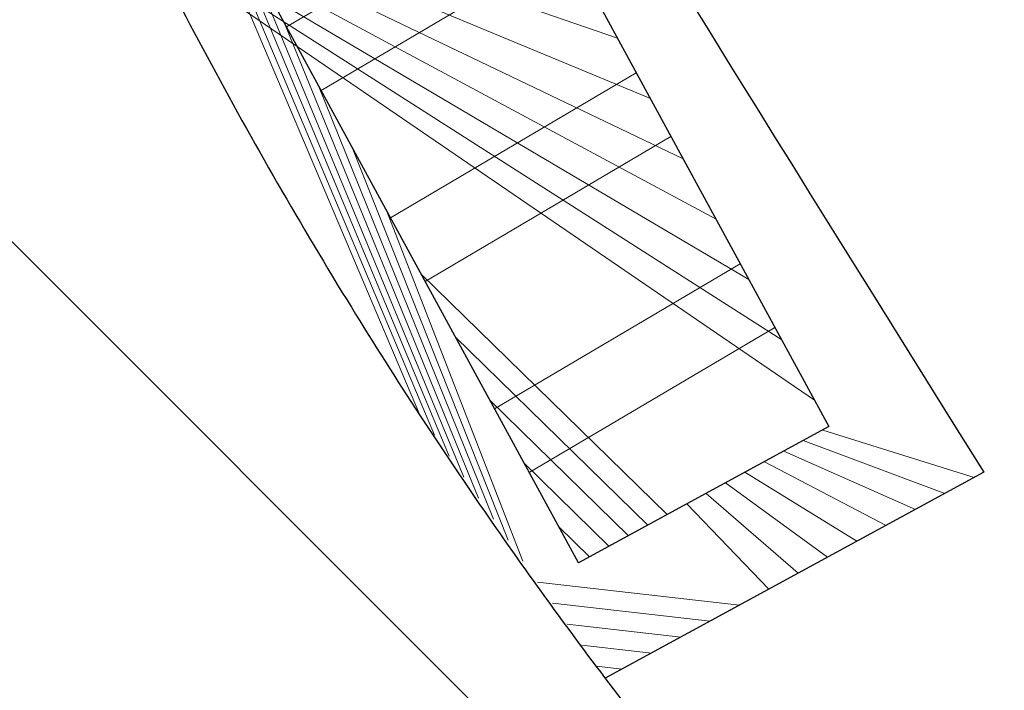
# Model space of a CAD drawing. Header units: millimetres. Extents: x 6567289036 to 6568990308, y 5976640423 to 5977332400.
# Tile 106 of 216: x 6568117189 to 6568118914, y 5976979246 to 5976980421. Entities that reach past the tile are written whole.
import ezdxf

# ---------------------------------------------------------------- set-up
doc = ezdxf.new("R2010")
doc.units = ezdxf.units.MM
doc.layers.add('ZAGOSPODAROWANIE_ŚCIEŻKI I PLACE Z GĘSTO IKŁADANYCH KAMIENI', color=59, linetype='Continuous', lineweight=13)
picture_1 = doc.add_image_def('image2.jpg', size_in_pixel=(6997, 9782))
pattern_1 = [(45, (0, 0), (-449.0128060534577, 449.0128060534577), []), (135, (0, 0), (-449.0128060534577, -449.0128060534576), [])]

# ---------------------------------------------------------------- blocks, each defined once
blk = doc.blocks.new('A$C0D5527CC')
at = {"layer": 'ZAGOSPODAROWANIE_ŚCIEŻKI I PLACE Z GĘSTO IKŁADANYCH KAMIENI', "color": 32, "linetype": 'Continuous', "lineweight": 9}
for p, q in [((-406.9596261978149, 1008.717073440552), (-864.018853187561, 805.2211952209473)), ((-359.4138460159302, 890.8669519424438), (-816.4730701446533, 687.3710746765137)), ((-264.3223447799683, 655.1668605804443), (-721.3815641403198, 451.6709852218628)), ((-216.7765626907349, 537.3167400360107), (-673.8357791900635, 333.8208656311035)), ((-121.6850605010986, 301.6166496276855), (-578.74427318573, 98.12077713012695)), ((-74.13927936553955, 183.7665271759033), (-531.1984901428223, -19.72934341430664))]:
    blk.add_line(p, q, dxfattribs=at)
blk.add_lwpolyline([(-748.2828140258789, 1854.743318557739), (0, 0), (-463.6858177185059, -187.0707130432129), (-1211.968679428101, 1667.67261505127)], close=True, dxfattribs=at)
blk.add_lwpolyline([(-748.2828140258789, 1854.743318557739), (0, 0), (-463.6858177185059, -187.0707130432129), (-1211.968679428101, 1667.67261505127)], close=True, dxfattribs=at)

msp = doc.modelspace()

# ---------------------------------------------------------------- hatches: boundary and pattern name
at = {"lineweight": 9}
h = msp.add_hatch(dxfattribs=at)
h.set_pattern_fill('ANSI37', color=6, scale=200)
h.set_pattern_definition(pattern_1)
edge = h.paths.add_edge_path()
edge.add_ellipse((6568115963.531235, 5976981075.503613), major_axis=(-4887.610083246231, 13295.45242395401), ratio=0.7412441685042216, start_angle=32.51208644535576, end_angle=210.017614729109)
edge.add_arc((6568120030.921191, 5976974544.735871), 6000.0000036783, 328.1187080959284, 341.4126795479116)
edge.add_arc((6568129230.183396, 5976971451.657601), 3705.336608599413, 102.07590089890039, 161.4207304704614, ccw=False)
edge.add_line((6568128455.000002, 5976975074.999993), (6568127189.99999, 5976976139.999994))
edge.add_line((6568127189.99999, 5976976139.999994), (6568126709.575541, 5976977735.563391))
edge.add_arc((6568125952.522593, 5976977524.292806), 785.9799155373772, -6.952018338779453e-08, 15.592810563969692, ccw=False)
edge.add_arc((6568125952.522593, 5976977524.292805), 785.9799146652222, -180, 0, ccw=False)
edge.add_arc((6568125952.522594, 5976977524.292805), 785.9799156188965, 15.59281063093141, 180, ccw=False)
edge.add_line((6568126709.575541, 5976977735.563391), (6568126110.000009, 5976980010.000004))
edge.add_line((6568126110.000009, 5976980010.000004), (6568123380.000009, 5976984369.999994))
edge.add_line((6568123380.000009, 5976984369.999994), (6568121269.99999, 5976989290.000013))
edge.add_line((6568121269.99999, 5976989290.000013), (6568113570.945966, 5976997357.572804))
edge.add_line((6568113570.945966, 5976997357.572804), (6568115087.354076, 5976995767.827636))
edge.add_line((6568115087.354076, 5976995767.827636), (6568109344.62986, 5976993777.976645))
edge.add_line((6568109344.62986, 5976993777.976645), (6568105057.329888, 5976992283.576641))
edge.add_line((6568105057.329888, 5976992283.576641), (6568103663.345472, 5976991804.321001))
edge.add_line((6568103663.345472, 5976991804.321001), (6568103663.086779, 5976991804.241769))
edge.add_line((6568103663.086779, 5976991804.241769), (6568105057.329888, 5976992283.576641))
edge.add_line((6568105057.329888, 5976992283.576641), (6568103718.416223, 5976991818.804065))
edge.add_line((6568103718.416223, 5976991818.804065), (6568104962.276554, 5976992242.049895))
edge.add_arc((6568105439.242177, 5976991029.434477), 1303.047335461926, -31.942532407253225, 111.4715139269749, ccw=False)
edge = h.paths.add_edge_path(flags=16)
edge.add_spline(control_points=[(6568124179.660505, 5976971937.399259), (6568124170.178185, 5976971922.238156), (6568124160.661446, 5976971907.1206), (6568124042.983392, 5976971721.395361), (6568123930.467439, 5976971556.34814), (6568123697.169327, 5976971237.91074), (6568123576.387566, 5976971084.520517), (6568123327.072579, 5976970789.772813), (6568123198.539742, 5976970648.415164), (6568122934.2278, 5976970378.038323), (6568122798.449032, 5976970249.018835), (6568122489.41623, 5976969976.473749), (6568122314.506495, 5976969836.032023), (6568121955.434841, 5976969574.236462), (6568121771.273003, 5976969452.881261), (6568121394.443346, 5976969229.517278), (6568121201.774976, 5976969127.507148), (6568120768.233918, 5976968924.113389), (6568120525.587008, 5976968827.159615), (6568120108.031768, 5976968688.061913), (6568119935.845833, 5976968638.2722), (6568119587.009729, 5976968552.366451), (6568119410.358985, 5976968516.250504), (6568119052.970499, 5976968457.845744), (6568118872.232271, 5976968435.557209), (6568118507.082804, 5976968404.968018), (6568118322.671227, 5976968396.66777), (6568117950.638351, 5976968394.212671), (6568117763.016894, 5976968400.058295), (6568117385.084333, 5976968426.035691), (6568117194.773247, 5976968446.167936), (6568116812.040392, 5976968500.828072), (6568116619.618782, 5976968535.35638), (6568116233.299957, 5976968618.873293), (6568116039.403005, 5976968667.862229), (6568115650.818154, 5976968780.308804), (6568115456.13058, 5976968843.766676), (6568115066.689784, 5976968985.094758), (6568114871.936908, 5976969062.965104), (6568114483.121285, 5976969232.991462), (6568114289.058877, 5976969325.147525), (6568113902.400093, 5976969523.545527), (6568113709.804032, 5976969629.787452), (6568113326.864097, 5976969856.083756), (6568113136.520503, 5976969976.138072), (6568112758.872959, 5976970229.713349), (6568112571.569253, 5976970363.234211), (6568112200.782331, 5976970643.326867), (6568112017.299326, 5976970789.898541), (6568111654.921274, 5976971095.610539), (6568111476.026404, 5976971254.750731), (6568111123.572922, 5976971585.05476), (6568110950.014457, 5976971756.218459), (6568110608.958048, 5976972109.965896), (6568110441.46023, 5976972292.549491), (6568110113.221196, 5976972668.478745), (6568109952.480091, 5976972861.824264), (6568109638.418891, 5976973258.56927), (6568109485.098891, 5976973461.968619), (6568109186.509607, 5976973878.067302), (6568109041.240406, 5976974090.766497), (6568108759.345093, 5976974524.669134), (6568108622.719053, 5976974745.872441), (6568108358.662783, 5976975195.949905), (6568108231.232617, 5976975424.823928), (6568107986.079069, 5976975889.375787), (6568107868.355747, 5976976125.053492), (6568107643.083237, 5976976602.316001), (6568107535.534105, 5976976843.900676), (6568107331.031953, 5976977332.054698), (6568107234.078984, 5976977578.623914), (6568107051.144165, 5976978075.802788), (6568106965.162361, 5976978326.412314), (6568106804.496389, 5976978830.709731), (6568106729.812265, 5976979084.397489), (6568106592.018281, 5976979593.875413), (6568106528.908463, 5976979849.665444), (6568106414.488504, 5976980362.362128), (6568106363.178405, 5976980619.268641), (6568106272.530857, 5976981133.206791), (6568106233.193444, 5976981390.238283), (6568106166.610678, 5976981903.433439), (6568106139.365355, 5976982159.596952), (6568106097.031569, 5976982670.066146), (6568106081.943135, 5976982924.371669), (6568106063.932471, 5976983430.14245), (6568106061.010261, 5976983681.607542), (6568106067.285231, 5976984180.727455), (6568106076.482419, 5976984428.382098), (6568106106.892788, 5976984918.928708), (6568106128.105963, 5976985161.820485), (6568106182.388234, 5976985641.912052), (6568106215.457308, 5976985879.111641), (6568106293.235035, 5976986346.918525), (6568106337.94364, 5976986577.525605), (6568106438.728861, 5976987031.282452), (6568106494.805395, 5976987254.43199), (6568106618.001571, 5976987692.450681), (6568106685.12109, 5976987907.319598), (6568106830.028, 5976988328.002844), (6568106907.815219, 5976988533.816941), (6568107073.636337, 5976988935.672216), (6568107161.670006, 5976989131.713181), (6568107347.522875, 5976989513.366485), (6568107445.341783, 5976989698.978644), (6568107650.271835, 5976990059.187248), (6568107757.382629, 5976990233.783571), (6568107980.380675, 5976990571.446624), (6568108096.267531, 5976990734.51332), (6568108336.290716, 5976991048.678833), (6568108460.426629, 5976991199.777731), (6568108716.422053, 5976991489.644339), (6568108848.28117, 5976991628.412262), (6568109119.210566, 5976991893.324191), (6568109258.280524, 5976992019.468547), (6568109573.005394, 5976992284.002355), (6568109750.216354, 5976992419.413794), (6568110113.673797, 5976992671.111975), (6568110299.920358, 5976992787.400099), (6568110680.724046, 5976993000.607155), (6568110875.28188, 5976993097.527375), (6568111199.420376, 5976993239.883722), (6568111326.713811, 5976993291.17831), (6568111455.464362, 5976993338.508967)], knot_values=[0, 0, 0, 0, 0.005215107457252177, 0.005215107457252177, 0.06425553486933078, 0.06425553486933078, 0.1232959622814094, 0.1232959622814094, 0.182336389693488, 0.182336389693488, 0.2413768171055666, 0.2413768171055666, 0.313447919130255, 0.313447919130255, 0.3855190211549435, 0.3855190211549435, 0.457590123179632, 0.457590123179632, 0.5444636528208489, 0.5444636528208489, 0.603987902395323, 0.603987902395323, 0.6635121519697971, 0.6635121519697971, 0.7230364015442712, 0.7230364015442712, 0.7825606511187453, 0.7825606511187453, 0.8420849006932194, 0.8420849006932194, 0.9016091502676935, 0.9016091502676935, 0.9611333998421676, 0.9611333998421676, 1.020657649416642, 1.020657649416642, 1.080181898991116, 1.080181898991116, 1.13970614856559, 1.13970614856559, 1.199230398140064, 1.199230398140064, 1.258754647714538, 1.258754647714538, 1.318278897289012, 1.318278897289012, 1.377803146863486, 1.377803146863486, 1.43732739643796, 1.43732739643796, 1.496851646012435, 1.496851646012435, 1.556375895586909, 1.556375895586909, 1.615900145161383, 1.615900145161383, 1.675424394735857, 1.675424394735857, 1.734948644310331, 1.734948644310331, 1.794472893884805, 1.794472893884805, 1.853997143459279, 1.853997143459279, 1.913521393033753, 1.913521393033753, 1.973045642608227, 1.973045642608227, 2.032569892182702, 2.032569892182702, 2.092094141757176, 2.092094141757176, 2.15161839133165, 2.15161839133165, 2.211142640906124, 2.211142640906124, 2.270666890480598, 2.270666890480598, 2.330191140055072, 2.330191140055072, 2.389715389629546, 2.389715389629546, 2.44923963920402, 2.44923963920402, 2.508763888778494, 2.508763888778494, 2.568288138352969, 2.568288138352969, 2.627812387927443, 2.627812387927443, 2.687336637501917, 2.687336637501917, 2.746860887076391, 2.746860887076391, 2.806385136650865, 2.806385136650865, 2.865909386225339, 2.865909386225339, 2.925433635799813, 2.925433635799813, 2.984957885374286, 2.984957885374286, 3.044482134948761, 3.044482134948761, 3.104006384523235, 3.104006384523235, 3.163530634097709, 3.163530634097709, 3.223054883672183, 3.223054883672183, 3.282579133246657, 3.282579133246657, 3.342103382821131, 3.342103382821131, 3.401627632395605, 3.401627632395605, 3.473631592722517, 3.473631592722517, 3.54563555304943, 3.54563555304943, 3.617639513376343, 3.617639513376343, 3.663283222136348, 3.663283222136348, 3.663283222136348, 3.663283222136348], degree=3, periodic=0)
edge.add_spline(control_points=[(6568111455.464362, 5976993338.508967), (6568111532.57975, 5976993366.857755), (6568111610.217915, 5976993393.784486), (6568111857.122364, 5976993474.349177), (6568112028.24174, 5976993522.753692), (6568112374.847825, 5976993606.100425), (6568112550.335085, 5976993641.042549), (6568112905.306947, 5976993697.314068), (6568113084.792009, 5976993718.643189), (6568113447.353069, 5976993747.531727), (6568113630.42938, 5976993755.090744), (6568113854.469842, 5976993755.815786), (6568113893.937239, 5976993755.626351), (6568113933.473553, 5976993755.11933)], knot_values=[6.007088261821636, 6.007088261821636, 6.007088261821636, 6.007088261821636, 6.034426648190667, 6.034426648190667, 6.093467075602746, 6.093467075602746, 6.152507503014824, 6.152507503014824, 6.211547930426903, 6.211547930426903, 6.270588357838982, 6.270588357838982, 6.283185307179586, 6.283185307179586, 6.283185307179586, 6.283185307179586], degree=3, periodic=0)
edge.add_arc((6568114150.153406, 5976990882.713037), 2880.56731633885, -6.57821503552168, 94.31393393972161, ccw=False)
edge.add_arc((6568110320.519809, 5976990930.202398), 6701.875845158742, 335.38205193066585, 356.7710859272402, ccw=False)
edge.add_spline(control_points=[(6568116413.233098, 5976988138.43152), (6568116399.802512, 5976988118.620205), (6568116386.481956, 5976988098.660331), (6568116311.348016, 5976987984.289184), (6568116251.873528, 5976987886.786275), (6568116138.119045, 5976987685.589762), (6568116083.839258, 5976987581.89623), (6568115980.755843, 5976987368.648404), (6568115931.952387, 5976987259.094217), (6568115840.085011, 5976987034.494839), (6568115797.021228, 5976986919.449773), (6568115716.873694, 5976986684.274664), (6568115679.790045, 5976986564.144757), (6568115611.816869, 5976986319.238267), (6568115580.927412, 5976986194.461821), (6568115525.527754, 5976985940.728713), (6568115501.017599, 5976985811.772182), (6568115458.53099, 5976985550.169449), (6568115440.554561, 5976985417.523372), (6568115411.258081, 5976985149.052274), (6568115399.938043, 5976985013.227372), (6568115384.04467, 5976984738.925879), (6568115379.471337, 5976984600.449398), (6568115377.129155, 5976984321.385095), (6568115379.360299, 5976984180.797376), (6568115390.652369, 5976983898.060843), (6568115399.713285, 5976983755.912126), (6568115424.657997, 5976983470.610762), (6568115440.541779, 5976983327.458203), (6568115479.093537, 5976983040.71043), (6568115501.761497, 5976982897.115299), (6568115553.811668, 5976982610.045099), (6568115583.193859, 5976982466.570113), (6568115648.571897, 5976982180.301835), (6568115684.56772, 5976982037.508623), (6568115763.042439, 5976981753.161994), (6568115805.521308, 5976981611.608654), (6568115896.802265, 5976981330.293968), (6568115945.604325, 5976981190.532698), (6568116049.343316, 5976980913.346115), (6568116104.280218, 5976980775.92088), (6568116220.072862, 5976980503.939821), (6568116280.928574, 5976980369.384072), (6568116408.316006, 5976980103.662653), (6568116474.847695, 5976979972.497057), (6568116613.318377, 5976979714.061551), (6568116685.257336, 5976979586.791718), (6568116834.248999, 5976979336.636009), (6568116911.301663, 5976979213.750213), (6568117070.203418, 5976978972.831218), (6568117152.052464, 5976978854.798099), (6568117320.207122, 5976978624.031129), (6568117406.512685, 5976978511.297358), (6568117583.219337, 5976978291.551407), (6568117673.620369, 5976978184.539309), (6568117858.137304, 5976977976.632259), (6568117952.253142, 5976977875.73739), (6568118143.801198, 5976977680.431128), (6568118241.23334, 5976977586.019817), (6568118438.999794, 5976977404.015286), (6568118539.334015, 5976977316.42215), (6568118742.477169, 5976977148.354403), (6568118845.285995, 5976977067.87987), (6568119052.940602, 5976976914.313204), (6568119157.786259, 5976976841.221138), (6568119369.069979, 5976976702.644506), (6568119475.507895, 5976976637.159993), (6568119689.528906, 5976976513.982927), (6568119797.111833, 5976976456.290405), (6568120012.977748, 5976976348.839824), (6568120121.260547, 5976976299.081761), (6568120338.088616, 5976976207.600125), (6568120446.633684, 5976976165.876508), (6568120663.562138, 5976976090.521903), (6568120771.945321, 5976976056.890822), (6568120988.145437, 5976975997.739588), (6568121095.962186, 5976975972.219279), (6568121310.650357, 5976975929.271747), (6568121417.521635, 5976975911.844309), (6568121629.970323, 5976975885.03404), (6568121735.547655, 5976975875.65095), (6568121941.568389, 5976975865.039034), (6568122042.065019, 5976975863.546184), (6568122141.684427, 5976975865.736631)], knot_values=[0.4891344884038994, 0.4891344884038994, 0.4891344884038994, 0.4891344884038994, 0.5018947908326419, 0.5018947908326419, 0.5617157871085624, 0.5617157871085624, 0.6215367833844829, 0.6215367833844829, 0.6813577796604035, 0.6813577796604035, 0.741178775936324, 0.741178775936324, 0.8009997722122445, 0.8009997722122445, 0.860820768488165, 0.860820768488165, 0.9206417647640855, 0.9206417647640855, 0.9804627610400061, 0.9804627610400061, 1.040283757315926, 1.040283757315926, 1.100104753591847, 1.100104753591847, 1.159925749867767, 1.159925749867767, 1.219746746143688, 1.219746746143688, 1.279567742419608, 1.279567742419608, 1.339388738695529, 1.339388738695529, 1.399209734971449, 1.399209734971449, 1.459030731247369, 1.459030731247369, 1.51885172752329, 1.51885172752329, 1.57867272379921, 1.57867272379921, 1.638493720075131, 1.638493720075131, 1.698314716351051, 1.698314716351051, 1.758135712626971, 1.758135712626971, 1.817956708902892, 1.817956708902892, 1.877777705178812, 1.877777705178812, 1.937598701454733, 1.937598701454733, 1.997419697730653, 1.997419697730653, 2.057240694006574, 2.057240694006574, 2.117061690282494, 2.117061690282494, 2.176882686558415, 2.176882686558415, 2.236703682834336, 2.236703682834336, 2.296524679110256, 2.296524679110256, 2.356345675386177, 2.356345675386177, 2.416166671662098, 2.416166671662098, 2.475987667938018, 2.475987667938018, 2.535808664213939, 2.535808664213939, 2.595629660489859, 2.595629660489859, 2.65545065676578, 2.65545065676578, 2.715271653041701, 2.715271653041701, 2.775092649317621, 2.775092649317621, 2.834913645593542, 2.834913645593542, 2.892721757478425, 2.892721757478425, 2.892721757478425, 2.892721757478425], degree=3, periodic=0)
edge.add_arc((6568122003.929132, 5976973301.462857), 2567.971282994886, -32.08544419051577, 86.92497051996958, ccw=False)
h.paths.add_polyline_path([(6568115761.083549, 5976988511.144317), (6568116213.983452, 5976988299.291283), (6568115366.57142, 5976986487.69177), (6568114913.671543, 5976986699.544763)], flags=0)
edge = h.paths.add_edge_path(flags=16)
edge.add_spline(control_points=[(6568122117.503294, 5976976965.470814), (6568122095.634129, 5976976964.989951), (6568122073.659348, 5976976964.752335), (6568122009.126465, 5976976964.777331), (6568121966.28494, 5976976965.70374), (6568121879.836099, 5976976969.420142), (6568121836.227296, 5976976972.21031), (6568121739.87075, 5976976980.41346), (6568121686.970827, 5976976986.224181), (6568121587.142304, 5976976999.685277), (6568121540.335401, 5976977006.99522), (6568121445.985789, 5976977023.765357), (6568121398.446313, 5976977033.224999), (6568121288.958086, 5976977057.366896), (6568121226.784196, 5976977072.767728), (6568121105.71034, 5976977106.113291), (6568121046.857298, 5976977123.817733), (6568120939.343596, 5976977158.941852), (6568120890.815192, 5976977175.807072), (6568120805.189653, 5976977207.377444), (6568120768.193889, 5976977221.60511), (6568120693.982465, 5976977251.337688), (6568120656.769596, 5976977266.841464), (6568120544.023896, 5976977315.639267), (6568120468.18812, 5976977350.924743), (6568120354.095163, 5976977407.819135), (6568120315.999114, 5976977427.44904), (6568120224.833806, 5976977475.959131), (6568120171.72779, 5976977505.457523), (6568120076.069017, 5976977560.873515), (6568120033.5171, 5976977586.335578), (6568119951.473879, 5976977637.018695), (6568119911.981095, 5976977662.127), (6568119833.066043, 5976977713.743689), (6568119793.636919, 5976977740.256621), (6568119699.98791, 5976977804.973507), (6568119645.818672, 5976977843.803679), (6568119508.509773, 5976977945.856742), (6568119425.572317, 5976978010.903067), (6568119307.374588, 5976978108.645167), (6568119271.608172, 5976978138.893512), (6568119188.881468, 5976978210.437518), (6568119142.019223, 5976978252.158396), (6568119048.845014, 5976978337.541326), (6568119002.525654, 5976978381.210325), (6568118910.504687, 5976978470.455091), (6568118864.806069, 5976978516.027941), (6568118769.706587, 5976978613.543143), (6568118720.370191, 5976978665.681199), (6568118622.64212, 5976978772.11737), (6568118574.253626, 5976978826.412236), (6568118469.449304, 5976978947.572772), (6568118413.249493, 5976979014.86982), (6568118275.879962, 5976979185.279014), (6568118195.664942, 5976979290.09271), (6568118078.404751, 5976979451.565716), (6568118039.822672, 5976979506.106125), (6568117963.732501, 5976979616.544595), (6568117926.22601, 5976979672.440291), (6568117848.78729, 5976979790.966536), (6568117808.966093, 5976979853.731558), (6568117725.871052, 5976979988.647191), (6568117682.78918, 5976980060.988088), (6568117598.438626, 5976980207.540318), (6568117557.175504, 5976980281.751142), (6568117476.656051, 5976980431.74359), (6568117437.392956, 5976980507.537989), (6568117360.950826, 5976980660.564817), (6568117323.774444, 5976980737.792494), (6568117249.00724, 5976980899.10006), (6568117211.57662, 5976980983.272905), (6568117141.192058, 5976981148.443359), (6568117108.100163, 5976981229.389515), (6568117044.291972, 5976981392.283509), (6568117013.577645, 5976981474.22713), (6568116954.739178, 5976981638.52753), (6568116926.602977, 5976981720.876121), (6568116872.800014, 5976981886.229169), (6568116847.128933, 5976981969.247186), (6568116798.298273, 5976982135.7856), (6568116775.14052, 5976982219.300756), (6568116730.954418, 5976982388.284255), (6568116709.975831, 5976982473.756072), (6568116670.707622, 5976982644.857734), (6568116652.414854, 5976982730.501804), (6568116617.887943, 5976982905.084249), (6568116601.761948, 5976982994.016427), (6568116572.453586, 5976983171.68931), (6568116559.271928, 5976983260.423236), (6568116538.781799, 5976983415.433166), (6568116530.826926, 5976983481.808152), (6568116516.586197, 5976983614.242401), (6568116510.300646, 5976983680.298689), (6568116499.599446, 5976983809.572456), (6568116495.122626, 5976983872.808131), (6568116487.710375, 5976983998.832855), (6568116484.77512, 5976984061.618791), (6568116480.207375, 5976984193.366218), (6568116478.747606, 5976984262.273131), (6568116477.694455, 5976984399.346871), (6568116478.101213, 5976984467.509321), (6568116480.499536, 5976984589.555973), (6568116482.160139, 5976984643.586482), (6568116486.657064, 5976984751.058761), (6568116489.49327, 5976984804.497582), (6568116499.608615, 5976984961.711306), (6568116508.53998, 5976985064.594976), (6568116528.744451, 5976985249.211628), (6568116539.306009, 5976985331.43283), (6568116560.588132, 5976985475.627213), (6568116570.743605, 5976985538.009781), (6568116590.958807, 5976985651.520385), (6568116600.770177, 5976985702.841016), (6568116621.541807, 5976985804.491194), (6568116632.501518, 5976985854.817669), (6568116656.957761, 5976985960.556149), (6568116670.599832, 5976986015.832397), (6568116699.252728, 5976986125.014327), (6568116714.262809, 5976986178.916669), (6568116742.480248, 5976986274.683747), (6568116755.447944, 5976986316.799826), (6568116782.205708, 5976986400.088901), (6568116795.994809, 5976986441.258929), (6568116840.02241, 5976986567.514733), (6568116871.630661, 5976986650.957241), (6568116921.490833, 5976986772.719453), (6568116938.52239, 5976986812.749106), (6568116974.182065, 5976986893.495354), (6568116992.847601, 5976986934.157406), (6568117030.997469, 5976987014.19085), (6568117050.483657, 5976987053.565917), (6568117094.24931, 5976987138.824138), (6568117118.70173, 5976987184.41643), (6568117168.663729, 5976987273.677287), (6568117194.177909, 5976987317.353882), (6568117246.20577, 5976987402.779351), (6568117272.716642, 5976987444.523621), (6568117325.543886, 5976987524.363022), (6568117351.826954, 5976987562.544697), (6568117421.686473, 5976987660.161722), (6568117465.902493, 5976987718.134262), (6568117539.472173, 5976987808.773355), (6568117568.257901, 5976987842.852838), (6568117626.509151, 5976987909.151843), (6568117655.982096, 5976987941.379913), (6568117715.569021, 5976988004.000515), (6568117745.681647, 5976988034.391772), (6568117828.65514, 5976988114.8297), (6568117882.116377, 5976988163.078126), (6568117990.663218, 5976988254.283109), (6568118045.75631, 5976988297.246881), (6568118157.477585, 5976988378.047336), (6568118214.106191, 5976988415.884933), (6568118310.119851, 5976988475.041928), (6568118349.091805, 5976988497.718554), (6568118388.411192, 5976988519.292567)], knot_values=[0.1112319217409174, 0.1112319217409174, 0.1112319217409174, 0.1112319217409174, 0.1286975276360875, 0.1286975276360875, 0.1622787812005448, 0.1622787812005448, 0.1958600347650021, 0.1958600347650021, 0.235836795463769, 0.235836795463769, 0.2705727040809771, 0.2705727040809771, 0.3053086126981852, 0.3053086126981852, 0.3499824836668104, 0.3499824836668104, 0.3916036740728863, 0.3916036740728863, 0.4255241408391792, 0.4255241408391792, 0.451170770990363, 0.451170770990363, 0.4768174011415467, 0.4768174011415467, 0.5286687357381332, 0.5286687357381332, 0.5545944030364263, 0.5545944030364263, 0.5906419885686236, 0.5906419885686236, 0.619497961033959, 0.619497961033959, 0.6462924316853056, 0.6462924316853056, 0.6730869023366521, 0.6730869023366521, 0.7100172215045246, 0.7100172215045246, 0.7669852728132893, 0.7669852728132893, 0.7918135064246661, 0.7918135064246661, 0.8246233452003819, 0.8246233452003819, 0.8574331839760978, 0.8574331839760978, 0.8902430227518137, 0.8902430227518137, 0.9262393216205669, 0.9262393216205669, 0.9622356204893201, 0.9622356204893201, 1.00504305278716, 1.00504305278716, 1.068421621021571, 1.068421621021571, 1.100110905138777, 1.100110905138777, 1.131800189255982, 1.131800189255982, 1.166539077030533, 1.166539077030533, 1.205615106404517, 1.205615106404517, 1.24476671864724, 1.24476671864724, 1.283918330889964, 1.283918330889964, 1.323069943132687, 1.323069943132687, 1.36501001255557, 1.36501001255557, 1.40474522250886, 1.40474522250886, 1.44448043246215, 1.44448043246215, 1.484002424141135, 1.484002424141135, 1.52352441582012, 1.52352441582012, 1.563046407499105, 1.563046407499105, 1.603325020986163, 1.603325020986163, 1.643603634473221, 1.643603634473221, 1.685435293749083, 1.685435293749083, 1.727266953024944, 1.727266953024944, 1.758683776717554, 1.758683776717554, 1.790100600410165, 1.790100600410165, 1.82035299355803, 1.82035299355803, 1.850605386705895, 1.850605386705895, 1.884095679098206, 1.884095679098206, 1.917585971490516, 1.917585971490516, 1.944425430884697, 1.944425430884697, 1.971264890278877, 1.971264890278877, 2.023854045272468, 2.023854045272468, 2.066949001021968, 2.066949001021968, 2.100399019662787, 2.100399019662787, 2.128464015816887, 2.128464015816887, 2.156529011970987, 2.156529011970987, 2.188034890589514, 2.188034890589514, 2.219540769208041, 2.219540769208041, 2.244752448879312, 2.244752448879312, 2.269964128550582, 2.269964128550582, 2.322983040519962, 2.322983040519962, 2.349492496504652, 2.349492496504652, 2.377233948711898, 2.377233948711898, 2.404975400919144, 2.404975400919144, 2.438306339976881, 2.438306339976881, 2.471637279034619, 2.471637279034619, 2.504968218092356, 2.504968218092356, 2.536913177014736, 2.536913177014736, 2.588608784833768, 2.588608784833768, 2.621141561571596, 2.621141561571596, 2.653674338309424, 2.653674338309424, 2.686207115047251, 2.686207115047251, 2.74242991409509, 2.74242991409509, 2.798652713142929, 2.798652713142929, 2.854875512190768, 2.854875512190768, 2.892721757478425, 2.892721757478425, 2.892721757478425, 2.892721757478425], degree=3, periodic=0)
edge.add_spline(control_points=[(6568118388.411192, 5976988519.292567), (6568118407.503041, 5976988529.768005), (6568118426.676805, 5976988539.983483), (6568118445.93295, 5976988549.941411)], knot_values=[0.09285536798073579, 0.09285536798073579, 0.09285536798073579, 0.09285536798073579, 0.1112319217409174, 0.1112319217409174, 0.1112319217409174, 0.1112319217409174], degree=3, periodic=0)
edge.add_arc((6568119349.581503, 5976985762.960799), 2919.111710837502, 87.67538134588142, 109.22435699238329, ccw=False)
edge.add_line((6568119467.983941, 5976988679.670254), (6568123702.152377, 5976977161.733254))
edge.add_arc((6568122424.283519, 5976980983.951488), 4030.173821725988, 265.63437405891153, 288.4861475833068, ccw=False)
h.paths.add_polyline_path([(6568116676.473959, 5976983441.700371), (6568117159.45376, 5976983571.046967), (6568117676.84016, 5976981639.127905), (6568117193.860406, 5976981509.781294)], flags=0)
h.paths.add_polyline_path([(6568117304.030704, 5976981266.825973), (6568117743.232635, 5976981505.785578), (6568118699.071038, 5976979748.977991), (6568118259.869155, 5976979510.018382)], flags=0)
h.paths.add_polyline_path([(6568119236.432351, 5976976516.235448), (6568121091.216148, 5976975768.052904), (6568120904.170481, 5976975304.356939), (6568119049.386724, 5976976052.539511)], flags=0)
h = msp.add_hatch(dxfattribs=at)
h.set_pattern_fill('ANSI37', color=6, scale=200)
h.set_pattern_definition(pattern_1)
edge = h.paths.add_edge_path()
edge.add_line((6568117269.267282, 5976983797.385692), (6568116517.990045, 5976983602.930822))
edge.add_line((6568116517.990045, 5976983602.930822), (6568116627.83535, 5976982855.262609))
edge.add_line((6568116627.83535, 5976982855.262609), (6568116803.152668, 5976982120.227245))
edge.add_line((6568116803.152668, 5976982120.227245), (6568116928.054473, 5976982161.419963))
edge.add_line((6568116928.054473, 5976982161.419963), (6568116602.73948, 5976983418.275898))
edge.add_line((6568116602.73948, 5976983418.275898), (6568117086.788117, 5976983543.563354))
edge.add_line((6568117086.788117, 5976983543.563354), (6568117399.604267, 5976982334.996785))
edge.add_line((6568117399.604267, 5976982334.996785), (6568117547.089132, 5976982389.285758))
edge.add_spline(control_points=[(6568117547.089132, 5976982389.285758), (6568117529.480463, 5976982451.080573), (6568117512.564697, 5976982513.000421), (6568117474.046064, 5976982660.309484), (6568117453.067477, 5976982745.781301), (6568117413.799268, 5976982916.882962), (6568117395.5065, 5976983002.527033), (6568117360.979589, 5976983177.109477), (6568117344.853594, 5976983266.041656), (6568117315.545232, 5976983443.714539), (6568117302.363574, 5976983532.448464), (6568117282.875871, 5976983679.874941), (6568117275.744124, 5976983738.690123), (6568117269.267282, 5976983797.385692)], knot_values=[1.248853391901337, 1.248853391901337, 1.248853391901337, 1.248853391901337, 1.278139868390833, 1.278139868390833, 1.318418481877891, 1.318418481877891, 1.35869709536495, 1.35869709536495, 1.400528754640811, 1.400528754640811, 1.442360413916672, 1.442360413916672, 1.470193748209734, 1.470193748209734, 1.470193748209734, 1.470193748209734], degree=3, periodic=0)
edge = h.paths.add_edge_path()
edge.add_spline(control_points=[(6568118012.714817, 5976981126.897985), (6568117980.42165, 5976981197.471277), (6568117949.015388, 5976981268.563661), (6568117884.283704, 5976981420.468588), (6568117851.191809, 5976981501.414743), (6568117787.383618, 5976981664.308738), (6568117756.669291, 5976981746.252358), (6568117697.830824, 5976981910.552758), (6568117669.694623, 5976981992.901349), (6568117615.89166, 5976982158.254397), (6568117590.220579, 5976982241.272414), (6568117559.4821, 5976982346.106912), (6568117553.243298, 5976982367.688699), (6568117547.089132, 5976982389.285758)], knot_values=[1.470193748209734, 1.470193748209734, 1.470193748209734, 1.470193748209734, 1.505574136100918, 1.505574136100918, 1.545309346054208, 1.545309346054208, 1.585044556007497, 1.585044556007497, 1.624566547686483, 1.624566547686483, 1.664088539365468, 1.664088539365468, 1.674324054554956, 1.674324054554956, 1.674324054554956, 1.674324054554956], degree=3, periodic=0)
edge.add_line((6568117547.089132, 5976982389.285758), (6568117399.604267, 5976982334.996785))
edge.add_line((6568117399.604267, 5976982334.996785), (6568117587.937916, 5976981607.368908))
edge.add_line((6568117587.937916, 5976981607.368908), (6568117103.889266, 5976981482.081452))
edge.add_line((6568117103.889266, 5976981482.081452), (6568116928.054473, 5976982161.419963))
edge.add_line((6568116928.054473, 5976982161.419963), (6568116803.152668, 5976982120.227245))
edge.add_line((6568116803.152668, 5976982120.227245), (6568116904.785673, 5976981787.976202))
edge.add_line((6568116904.785673, 5976981787.976202), (6568117017.950085, 5976981461.954614))
edge.add_line((6568117017.950085, 5976981461.954614), (6568117270.891844, 5976980852.101471))
edge.add_line((6568117270.891844, 5976980852.101471), (6568117390.166214, 5976980898.039672))
edge.add_line((6568117390.166214, 5976980898.039672), (6568117211.802143, 5976981225.868489))
edge.add_line((6568117211.802143, 5976981225.868489), (6568117651.003992, 5976981464.828049))
edge.add_line((6568117651.003992, 5976981464.828049), (6568117864.507092, 5976981072.414577))
edge.add_line((6568117864.507092, 5976981072.414577), (6568118012.714817, 5976981126.897986))
edge = h.paths.add_edge_path()
edge.add_spline(control_points=[(6568118878.106994, 5976979627.923549), (6568118302.529206, 5976980550.293304), (6568118281.130212, 5976980589.42485), (6568118219.747697, 5976980703.768819), (6568118180.484602, 5976980779.563217), (6568118104.042472, 5976980932.590046), (6568118066.86609, 5976981009.817722), (6568118024.719898, 5976981100.746624), (6568118018.702114, 5976981113.813383), (6568118012.714817, 5976981126.897985)], knot_values=[1.674324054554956, 1.674324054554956, 1.674324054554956, 1.674324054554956, 1.694865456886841, 1.694865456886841, 1.734017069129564, 1.734017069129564, 1.773168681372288, 1.773168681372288, 1.779728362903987, 1.779728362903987, 1.779728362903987, 1.779728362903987], degree=3, periodic=0)
edge.add_spline(control_points=[(6568117547.089132, 5976982389.285758), (6568117553.243298, 5976982367.688699), (6568117559.4821, 5976982346.106912), (6568117590.220579, 5976982241.272414), (6568117615.89166, 5976982158.254397), (6568117669.694623, 5976981992.901349), (6568117697.830824, 5976981910.552758), (6568117756.669291, 5976981746.252358), (6568117787.383618, 5976981664.308738), (6568117851.191809, 5976981501.414743), (6568117884.283704, 5976981420.468588), (6568117949.015388, 5976981268.563661), (6568117980.42165, 5976981197.471277), (6568118012.714817, 5976981126.897985)], knot_values=[1.470193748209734, 1.470193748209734, 1.470193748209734, 1.470193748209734, 1.480429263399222, 1.480429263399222, 1.519951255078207, 1.519951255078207, 1.559473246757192, 1.559473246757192, 1.599208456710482, 1.599208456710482, 1.638943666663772, 1.638943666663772, 1.674324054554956, 1.674324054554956, 1.674324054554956, 1.674324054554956], degree=3, periodic=0)
edge.add_line((6568118012.714817, 5976981126.897986), (6568117864.507092, 5976981072.414577))
edge.add_line((6568117864.507092, 5976981072.414577), (6568118606.842395, 5976979708.020462))
edge.add_line((6568118606.842395, 5976979708.020462), (6568118167.640512, 5976979469.060853))
edge.add_line((6568118167.640512, 5976979469.060853), (6568117390.166214, 5976980898.039672))
edge.add_line((6568117390.166214, 5976980898.039672), (6568117270.891844, 5976980852.101471))
edge.add_line((6568117270.891844, 5976980852.101471), (6568117420.445113, 5976980541.751973))
edge.add_line((6568117420.445113, 5976980541.751973), (6568117581.635582, 5976980238.412408))
edge.add_line((6568117581.635582, 5976980238.412408), (6568117881.071683, 5976979741.577598))
edge.add_line((6568117881.071683, 5976979741.577598), (6568118214.56293, 5976979266.904535))
edge.add_line((6568118214.56293, 5976979266.904535), (6568118878.106993, 5976979627.923549))

# ---------------------------------------------------------------- linework, layer by layer
at = {"color": 6, "lineweight": 30}
msp.add_line((6568118878.106995, 5976979627.923549), (6568118214.562931, 5976979266.904535), dxfattribs=at)
msp.add_lwpolyline([(6568117651.003994, 5976981464.828049), (6568118606.842397, 5976979708.020462), (6568118167.640513, 5976979469.060853), (6568117211.802145, 5976981225.868489), (6568117651.003994, 5976981464.828049)], dxfattribs=at)
at = {"color": 1, "lineweight": 20}
msp.add_circle((6568117250.590734, 5976981456.55751), 5732.10462474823, dxfattribs=at)
at = {"color": 6, "lineweight": 30}
msp.add_ellipse((6568115963.531235, 5976981075.503613), major_axis=(-4887.610083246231, 13295.45242395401), ratio=0.7412441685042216, start_param=6.850628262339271, end_param=9.948684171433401, dxfattribs=at)
for points, knots in [([(6568111455.464362, 5976993338.508967), (6568111326.713811, 5976993291.17831), (6568111199.420376, 5976993239.883722), (6568110875.28188, 5976993097.527375), (6568110680.724046, 5976993000.607155), (6568110299.920358, 5976992787.400099), (6568110113.673797, 5976992671.111975), (6568109750.216354, 5976992419.413794), (6568109573.005394, 5976992284.002355), (6568109258.280524, 5976992019.468547), (6568109119.210566, 5976991893.324191), (6568108848.28117, 5976991628.412262), (6568108716.422053, 5976991489.644339), (6568108460.426629, 5976991199.777731), (6568108336.290716, 5976991048.678833), (6568108096.267531, 5976990734.51332), (6568107980.380675, 5976990571.446624), (6568107757.382629, 5976990233.783571), (6568107650.271835, 5976990059.187248), (6568107445.341783, 5976989698.978644), (6568107347.522875, 5976989513.366485), (6568107161.670006, 5976989131.713181), (6568107073.636337, 5976988935.672216), (6568106907.815219, 5976988533.816941), (6568106830.028, 5976988328.002844), (6568106685.12109, 5976987907.319598), (6568106618.001571, 5976987692.450681), (6568106494.805395, 5976987254.43199), (6568106438.728861, 5976987031.282452), (6568106337.94364, 5976986577.525605), (6568106293.235035, 5976986346.918525), (6568106215.457308, 5976985879.111641), (6568106182.388234, 5976985641.912052), (6568106128.105963, 5976985161.820485), (6568106106.892788, 5976984918.928708), (6568106076.482419, 5976984428.382098), (6568106067.285231, 5976984180.727455), (6568106061.010261, 5976983681.607542), (6568106063.932471, 5976983430.14245), (6568106081.943135, 5976982924.371669), (6568106097.031569, 5976982670.066146), (6568106139.365355, 5976982159.596952), (6568106166.610678, 5976981903.433439), (6568106233.193444, 5976981390.238283), (6568106272.530857, 5976981133.206791), (6568106363.178405, 5976980619.268641), (6568106414.488504, 5976980362.362128), (6568106528.908463, 5976979849.665444), (6568106592.018281, 5976979593.875413), (6568106729.812265, 5976979084.397489), (6568106804.496389, 5976978830.709731), (6568106965.162361, 5976978326.412314), (6568107051.144165, 5976978075.802788), (6568107234.078984, 5976977578.623914), (6568107331.031953, 5976977332.054698), (6568107535.534105, 5976976843.900676), (6568107643.083237, 5976976602.316001), (6568107868.355747, 5976976125.053492), (6568107986.079069, 5976975889.375787), (6568108231.232617, 5976975424.823928), (6568108358.662783, 5976975195.949905), (6568108622.719053, 5976974745.872441), (6568108759.345093, 5976974524.669134), (6568109041.240406, 5976974090.766497), (6568109186.509607, 5976973878.067302), (6568109485.098891, 5976973461.968619), (6568109638.418891, 5976973258.56927), (6568109952.480091, 5976972861.824264), (6568110113.221196, 5976972668.478745), (6568110441.46023, 5976972292.549491), (6568110608.958048, 5976972109.965896), (6568110950.014457, 5976971756.218459), (6568111123.572922, 5976971585.05476), (6568111476.026404, 5976971254.750731), (6568111654.921274, 5976971095.610539), (6568112017.299326, 5976970789.898541), (6568112200.782331, 5976970643.326867), (6568112571.569253, 5976970363.234211), (6568112758.872959, 5976970229.713349), (6568113136.520503, 5976969976.138072), (6568113326.864097, 5976969856.083756), (6568113709.804032, 5976969629.787452), (6568113902.400093, 5976969523.545527), (6568114289.058877, 5976969325.147525), (6568114483.121285, 5976969232.991462), (6568114871.936908, 5976969062.965104), (6568115066.689784, 5976968985.094758), (6568115456.13058, 5976968843.766676), (6568115650.818154, 5976968780.308804), (6568116039.403005, 5976968667.862229), (6568116233.299957, 5976968618.873293), (6568116619.618782, 5976968535.35638), (6568116812.040392, 5976968500.828072), (6568117194.773247, 5976968446.167936), (6568117385.084333, 5976968426.035691), (6568117763.016894, 5976968400.058295), (6568117950.638351, 5976968394.212671), (6568118322.671227, 5976968396.66777), (6568118507.082804, 5976968404.968018), (6568118872.232271, 5976968435.557209), (6568119052.970499, 5976968457.845744), (6568119410.358985, 5976968516.250504), (6568119587.009729, 5976968552.366451), (6568119935.845833, 5976968638.2722), (6568120108.031768, 5976968688.061913), (6568120525.587008, 5976968827.159615), (6568120768.233918, 5976968924.113389), (6568121201.774976, 5976969127.507148), (6568121394.443346, 5976969229.517278), (6568121771.273003, 5976969452.881261), (6568121955.434841, 5976969574.236462), (6568122314.506495, 5976969836.032023), (6568122489.41623, 5976969976.473749), (6568122798.449032, 5976970249.018835), (6568122934.2278, 5976970378.038323), (6568123198.539742, 5976970648.415164), (6568123327.072579, 5976970789.772813), (6568123576.387566, 5976971084.520517), (6568123697.169327, 5976971237.91074), (6568123930.467439, 5976971556.34814), (6568124042.983392, 5976971721.395361), (6568124160.661446, 5976971907.1206), (6568124170.178185, 5976971922.238156), (6568124179.660505, 5976971937.399259)], [0, 0, 0, 0, 0.04564370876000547, 0.04564370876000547, 0.1176476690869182, 0.1176476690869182, 0.1896516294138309, 0.1896516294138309, 0.2616555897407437, 0.2616555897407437, 0.3211798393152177, 0.3211798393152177, 0.3807040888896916, 0.3807040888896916, 0.4402283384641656, 0.4402283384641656, 0.4997525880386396, 0.4997525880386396, 0.5592768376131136, 0.5592768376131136, 0.6188010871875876, 0.6188010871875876, 0.6783253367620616, 0.6783253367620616, 0.7378495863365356, 0.7378495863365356, 0.7973738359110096, 0.7973738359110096, 0.8568980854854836, 0.8568980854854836, 0.9164223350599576, 0.9164223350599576, 0.9759465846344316, 0.9759465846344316, 1.035470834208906, 1.035470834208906, 1.09499508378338, 1.09499508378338, 1.154519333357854, 1.154519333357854, 1.214043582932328, 1.214043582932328, 1.273567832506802, 1.273567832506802, 1.333092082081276, 1.333092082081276, 1.39261633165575, 1.39261633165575, 1.452140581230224, 1.452140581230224, 1.511664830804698, 1.511664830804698, 1.571189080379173, 1.571189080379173, 1.630713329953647, 1.630713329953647, 1.690237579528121, 1.690237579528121, 1.749761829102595, 1.749761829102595, 1.809286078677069, 1.809286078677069, 1.868810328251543, 1.868810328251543, 1.928334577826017, 1.928334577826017, 1.987858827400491, 1.987858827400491, 2.047383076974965, 2.047383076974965, 2.10690732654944, 2.10690732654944, 2.166431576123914, 2.166431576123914, 2.225955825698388, 2.225955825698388, 2.285480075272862, 2.285480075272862, 2.345004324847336, 2.345004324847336, 2.40452857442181, 2.40452857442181, 2.464052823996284, 2.464052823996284, 2.523577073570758, 2.523577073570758, 2.583101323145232, 2.583101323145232, 2.642625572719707, 2.642625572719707, 2.702149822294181, 2.702149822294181, 2.761674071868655, 2.761674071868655, 2.821198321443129, 2.821198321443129, 2.880722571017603, 2.880722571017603, 2.940246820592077, 2.940246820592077, 2.999771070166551, 2.999771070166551, 3.059295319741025, 3.059295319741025, 3.118819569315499, 3.118819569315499, 3.205693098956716, 3.205693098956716, 3.277764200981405, 3.277764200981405, 3.349835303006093, 3.349835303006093, 3.421906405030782, 3.421906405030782, 3.48094683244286, 3.48094683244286, 3.539987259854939, 3.539987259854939, 3.599027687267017, 3.599027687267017, 3.658068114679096, 3.658068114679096, 3.663283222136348, 3.663283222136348, 3.663283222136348, 3.663283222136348]), ([(6568118445.93295, 5976988549.941411), (6568118387.019053, 5976988519.475276), (6568118328.876289, 5976988486.598351), (6568118214.106191, 5976988415.884933), (6568118157.477585, 5976988378.047336), (6568118045.75631, 5976988297.246881), (6568117990.663218, 5976988254.283109), (6568117882.116377, 5976988163.078126), (6568117828.65514, 5976988114.8297), (6568117745.681647, 5976988034.391772), (6568117715.569021, 5976988004.000515), (6568117655.982096, 5976987941.379913), (6568117626.509151, 5976987909.151843), (6568117568.257901, 5976987842.852838), (6568117539.472173, 5976987808.773355), (6568117465.902493, 5976987718.134262), (6568117421.686473, 5976987660.161722), (6568117351.826954, 5976987562.544697), (6568117325.543886, 5976987524.363022), (6568117272.716642, 5976987444.523621), (6568117246.20577, 5976987402.779351), (6568117194.177909, 5976987317.353882), (6568117168.663729, 5976987273.677287), (6568117118.70173, 5976987184.41643), (6568117094.24931, 5976987138.824138), (6568117050.483657, 5976987053.565917), (6568117030.997469, 5976987014.19085), (6568116992.847601, 5976986934.157406), (6568116974.182065, 5976986893.495354), (6568116938.52239, 5976986812.749106), (6568116921.490833, 5976986772.719453), (6568116871.630661, 5976986650.957241), (6568116840.02241, 5976986567.514733), (6568116795.994809, 5976986441.258929), (6568116782.205708, 5976986400.088901), (6568116755.447944, 5976986316.799826), (6568116742.480248, 5976986274.683747), (6568116714.262809, 5976986178.916669), (6568116699.252728, 5976986125.014327), (6568116670.599832, 5976986015.832397), (6568116656.957761, 5976985960.556149), (6568116632.501518, 5976985854.817669), (6568116621.541807, 5976985804.491194), (6568116600.770177, 5976985702.841016), (6568116590.958807, 5976985651.520385), (6568116570.743605, 5976985538.009781), (6568116560.588132, 5976985475.627213), (6568116539.306009, 5976985331.43283), (6568116528.744451, 5976985249.211628), (6568116508.53998, 5976985064.594976), (6568116499.608615, 5976984961.711306), (6568116489.49327, 5976984804.497582), (6568116486.657064, 5976984751.058761), (6568116482.160139, 5976984643.586482), (6568116480.499536, 5976984589.555973), (6568116478.101213, 5976984467.509321), (6568116477.694455, 5976984399.346871), (6568116478.747606, 5976984262.273131), (6568116480.207375, 5976984193.366218), (6568116484.77512, 5976984061.618791), (6568116487.710375, 5976983998.832855), (6568116495.122626, 5976983872.808131), (6568116499.599446, 5976983809.572456), (6568116510.300646, 5976983680.298689), (6568116516.586197, 5976983614.242401), (6568116530.826926, 5976983481.808152), (6568116538.781799, 5976983415.433166), (6568116559.271928, 5976983260.423236), (6568116572.453586, 5976983171.68931), (6568116601.761948, 5976982994.016427), (6568116617.887943, 5976982905.084249), (6568116652.414854, 5976982730.501804), (6568116670.707622, 5976982644.857734), (6568116709.975831, 5976982473.756072), (6568116730.954418, 5976982388.284255), (6568116775.14052, 5976982219.300756), (6568116798.298273, 5976982135.7856), (6568116847.128933, 5976981969.247186), (6568116872.800014, 5976981886.229169), (6568116926.602977, 5976981720.876121), (6568116954.739178, 5976981638.52753), (6568117013.577645, 5976981474.22713), (6568117044.291972, 5976981392.283509), (6568117108.100163, 5976981229.389515), (6568117141.192058, 5976981148.443359), (6568117211.57662, 5976980983.272905), (6568117249.00724, 5976980899.10006), (6568117323.774444, 5976980737.792494), (6568117360.950826, 5976980660.564817), (6568117437.392956, 5976980507.537989), (6568117476.656051, 5976980431.74359), (6568117557.175504, 5976980281.751142), (6568117598.438626, 5976980207.540318), (6568117682.78918, 5976980060.988088), (6568117725.871052, 5976979988.647191), (6568117808.966093, 5976979853.731558), (6568117848.78729, 5976979790.966536), (6568117926.22601, 5976979672.440291), (6568117963.732501, 5976979616.544595), (6568118039.822672, 5976979506.106125), (6568118078.404751, 5976979451.565716), (6568118195.664942, 5976979290.09271), (6568118275.879962, 5976979185.279014), (6568118413.249493, 5976979014.86982), (6568118469.449304, 5976978947.572772), (6568118574.253626, 5976978826.412236), (6568118622.64212, 5976978772.11737), (6568118720.370191, 5976978665.681199), (6568118769.706587, 5976978613.543143), (6568118864.806069, 5976978516.027941), (6568118910.504687, 5976978470.455091), (6568119002.525654, 5976978381.210325), (6568119048.845014, 5976978337.541326), (6568119142.019223, 5976978252.158396), (6568119188.881468, 5976978210.437518), (6568119271.608172, 5976978138.893512), (6568119307.374588, 5976978108.645167), (6568119425.572317, 5976978010.903067), (6568119508.509773, 5976977945.856742), (6568119645.818672, 5976977843.803679), (6568119699.98791, 5976977804.973507), (6568119793.636919, 5976977740.256621), (6568119833.066043, 5976977713.743689), (6568119911.981095, 5976977662.127), (6568119951.473879, 5976977637.018695), (6568120033.5171, 5976977586.335578), (6568120076.069017, 5976977560.873515), (6568120171.72779, 5976977505.457523), (6568120224.833806, 5976977475.959131), (6568120315.999114, 5976977427.44904), (6568120354.095163, 5976977407.819135), (6568120468.18812, 5976977350.924743), (6568120544.023896, 5976977315.639267), (6568120656.769596, 5976977266.841464), (6568120693.982465, 5976977251.337688), (6568120768.193889, 5976977221.60511), (6568120805.189653, 5976977207.377444), (6568120890.815192, 5976977175.807072), (6568120939.343596, 5976977158.941852), (6568121046.857298, 5976977123.817733), (6568121105.71034, 5976977106.113291), (6568121226.784196, 5976977072.767728), (6568121288.958086, 5976977057.366896), (6568121398.446313, 5976977033.224999), (6568121445.985789, 5976977023.765357), (6568121540.335401, 5976977006.99522), (6568121587.142304, 5976976999.685277), (6568121686.970827, 5976976986.224181), (6568121739.87075, 5976976980.41346), (6568121836.227296, 5976976972.21031), (6568121879.836099, 5976976969.420142), (6568121966.28494, 5976976965.70374), (6568122009.126465, 5976976964.777331), (6568122073.659348, 5976976964.752335), (6568122095.634129, 5976976964.989951), (6568122117.503294, 5976976965.470814)], [0.09285536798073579, 0.09285536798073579, 0.09285536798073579, 0.09285536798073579, 0.1490781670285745, 0.1490781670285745, 0.2053009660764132, 0.2053009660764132, 0.261523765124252, 0.261523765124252, 0.3177465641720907, 0.3177465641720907, 0.3502793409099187, 0.3502793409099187, 0.3828121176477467, 0.3828121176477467, 0.4153448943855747, 0.4153448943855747, 0.4670405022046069, 0.4670405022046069, 0.4989854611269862, 0.4989854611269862, 0.5323164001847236, 0.5323164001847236, 0.565647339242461, 0.565647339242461, 0.5989782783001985, 0.5989782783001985, 0.6267197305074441, 0.6267197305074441, 0.6544611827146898, 0.6544611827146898, 0.6809706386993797, 0.6809706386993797, 0.7339895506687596, 0.7339895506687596, 0.7592012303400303, 0.7592012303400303, 0.784412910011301, 0.784412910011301, 0.8159187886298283, 0.8159187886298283, 0.8474246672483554, 0.8474246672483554, 0.875489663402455, 0.875489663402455, 0.9035546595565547, 0.9035546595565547, 0.9370046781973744, 0.9370046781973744, 0.9800996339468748, 0.9800996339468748, 1.032688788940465, 1.032688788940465, 1.059528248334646, 1.059528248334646, 1.086367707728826, 1.086367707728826, 1.119858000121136, 1.119858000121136, 1.153348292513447, 1.153348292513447, 1.183600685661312, 1.183600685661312, 1.213853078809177, 1.213853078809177, 1.245269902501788, 1.245269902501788, 1.276686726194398, 1.276686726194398, 1.31851838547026, 1.31851838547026, 1.360350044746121, 1.360350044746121, 1.400628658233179, 1.400628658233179, 1.440907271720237, 1.440907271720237, 1.480429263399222, 1.480429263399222, 1.519951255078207, 1.519951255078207, 1.559473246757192, 1.559473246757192, 1.599208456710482, 1.599208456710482, 1.638943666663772, 1.638943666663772, 1.680883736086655, 1.680883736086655, 1.720035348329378, 1.720035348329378, 1.759186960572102, 1.759186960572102, 1.798338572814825, 1.798338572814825, 1.837414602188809, 1.837414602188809, 1.87215348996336, 1.87215348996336, 1.903842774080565, 1.903842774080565, 1.935532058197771, 1.935532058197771, 1.998910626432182, 1.998910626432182, 2.041718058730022, 2.041718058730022, 2.077714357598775, 2.077714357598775, 2.113710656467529, 2.113710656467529, 2.146520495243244, 2.146520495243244, 2.17933033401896, 2.17933033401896, 2.212140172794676, 2.212140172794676, 2.236968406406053, 2.236968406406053, 2.293936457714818, 2.293936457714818, 2.33086677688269, 2.33086677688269, 2.357661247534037, 2.357661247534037, 2.384455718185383, 2.384455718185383, 2.413311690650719, 2.413311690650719, 2.449359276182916, 2.449359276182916, 2.475284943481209, 2.475284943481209, 2.527136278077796, 2.527136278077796, 2.552782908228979, 2.552782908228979, 2.578429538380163, 2.578429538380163, 2.612350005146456, 2.612350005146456, 2.653971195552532, 2.653971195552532, 2.698645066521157, 2.698645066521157, 2.733380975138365, 2.733380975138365, 2.768116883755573, 2.768116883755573, 2.80809364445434, 2.80809364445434, 2.841674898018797, 2.841674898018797, 2.875256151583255, 2.875256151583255, 2.892721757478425, 2.892721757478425, 2.892721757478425, 2.892721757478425]), ([(6568116413.233098, 5976988138.43152), (6568116399.802512, 5976988118.620205), (6568116386.481956, 5976988098.660331), (6568116311.348016, 5976987984.289184), (6568116251.873528, 5976987886.786275), (6568116138.119045, 5976987685.589762), (6568116083.839258, 5976987581.89623), (6568115980.755843, 5976987368.648404), (6568115931.952387, 5976987259.094217), (6568115840.085011, 5976987034.494839), (6568115797.021228, 5976986919.449773), (6568115716.873694, 5976986684.274664), (6568115679.790045, 5976986564.144757), (6568115611.816869, 5976986319.238267), (6568115580.927412, 5976986194.461821), (6568115525.527754, 5976985940.728713), (6568115501.017599, 5976985811.772182), (6568115458.53099, 5976985550.169449), (6568115440.554561, 5976985417.523372), (6568115411.258081, 5976985149.052274), (6568115399.938043, 5976985013.227372), (6568115384.04467, 5976984738.925879), (6568115379.471337, 5976984600.449398), (6568115377.129155, 5976984321.385095), (6568115379.360299, 5976984180.797376), (6568115390.652369, 5976983898.060843), (6568115399.713285, 5976983755.912126), (6568115424.657997, 5976983470.610762), (6568115440.541779, 5976983327.458203), (6568115479.093537, 5976983040.71043), (6568115501.761497, 5976982897.115299), (6568115553.811668, 5976982610.045099), (6568115583.193859, 5976982466.570113), (6568115648.571897, 5976982180.301835), (6568115684.56772, 5976982037.508623), (6568115763.042439, 5976981753.161994), (6568115805.521308, 5976981611.608654), (6568115896.802265, 5976981330.293968), (6568115945.604325, 5976981190.532698), (6568116049.343316, 5976980913.346115), (6568116104.280218, 5976980775.92088), (6568116220.072862, 5976980503.939821), (6568116280.928574, 5976980369.384072), (6568116408.316006, 5976980103.662653), (6568116474.847695, 5976979972.497057), (6568116613.318377, 5976979714.061551), (6568116685.257336, 5976979586.791718), (6568116834.248999, 5976979336.636009), (6568116911.301663, 5976979213.750213), (6568117070.203418, 5976978972.831218), (6568117152.052464, 5976978854.798099), (6568117320.207122, 5976978624.031129), (6568117406.512685, 5976978511.297358), (6568117583.219337, 5976978291.551407), (6568117673.620369, 5976978184.539309), (6568117858.137304, 5976977976.632259), (6568117952.253142, 5976977875.73739), (6568118143.801198, 5976977680.431128), (6568118241.23334, 5976977586.019817), (6568118438.999794, 5976977404.015286), (6568118539.334015, 5976977316.42215), (6568118742.477169, 5976977148.354403), (6568118845.285995, 5976977067.87987), (6568119052.940602, 5976976914.313204), (6568119157.786259, 5976976841.221138), (6568119369.069979, 5976976702.644506), (6568119475.507895, 5976976637.159993), (6568119689.528906, 5976976513.982927), (6568119797.111833, 5976976456.290405), (6568120012.977748, 5976976348.839824), (6568120121.260547, 5976976299.081761), (6568120338.088616, 5976976207.600125), (6568120446.633684, 5976976165.876508), (6568120663.562138, 5976976090.521903), (6568120771.945321, 5976976056.890822), (6568120988.145437, 5976975997.739588), (6568121095.962186, 5976975972.219279), (6568121310.650357, 5976975929.271747), (6568121417.521635, 5976975911.844309), (6568121629.970323, 5976975885.03404), (6568121735.547655, 5976975875.65095), (6568121941.568389, 5976975865.039034), (6568122042.065019, 5976975863.546184), (6568122141.684427, 5976975865.736631)], [0.4891344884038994, 0.4891344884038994, 0.4891344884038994, 0.4891344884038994, 0.5018947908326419, 0.5018947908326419, 0.5617157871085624, 0.5617157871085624, 0.6215367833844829, 0.6215367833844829, 0.6813577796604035, 0.6813577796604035, 0.741178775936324, 0.741178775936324, 0.8009997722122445, 0.8009997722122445, 0.860820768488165, 0.860820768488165, 0.9206417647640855, 0.9206417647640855, 0.9804627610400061, 0.9804627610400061, 1.040283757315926, 1.040283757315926, 1.100104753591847, 1.100104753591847, 1.159925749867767, 1.159925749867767, 1.219746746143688, 1.219746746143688, 1.279567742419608, 1.279567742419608, 1.339388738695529, 1.339388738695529, 1.399209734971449, 1.399209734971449, 1.459030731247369, 1.459030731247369, 1.51885172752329, 1.51885172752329, 1.57867272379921, 1.57867272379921, 1.638493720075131, 1.638493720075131, 1.698314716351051, 1.698314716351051, 1.758135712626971, 1.758135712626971, 1.817956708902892, 1.817956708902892, 1.877777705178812, 1.877777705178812, 1.937598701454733, 1.937598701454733, 1.997419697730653, 1.997419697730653, 2.057240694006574, 2.057240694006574, 2.117061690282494, 2.117061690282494, 2.176882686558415, 2.176882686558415, 2.236703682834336, 2.236703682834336, 2.296524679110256, 2.296524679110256, 2.356345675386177, 2.356345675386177, 2.416166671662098, 2.416166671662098, 2.475987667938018, 2.475987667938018, 2.535808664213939, 2.535808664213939, 2.595629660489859, 2.595629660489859, 2.65545065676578, 2.65545065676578, 2.715271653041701, 2.715271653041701, 2.775092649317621, 2.775092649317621, 2.834913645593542, 2.834913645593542, 2.892721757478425, 2.892721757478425, 2.892721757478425, 2.892721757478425]), ([(6568117269.267283, 5976983797.385692), (6568117275.744125, 5976983738.690123), (6568117282.875872, 5976983679.874941), (6568117302.363575, 5976983532.448464), (6568117315.545233, 5976983443.714539), (6568117344.853595, 5976983266.041656), (6568117360.97959, 5976983177.109477), (6568117395.506501, 5976983002.527033), (6568117413.799269, 5976982916.882962), (6568117453.067478, 5976982745.781301), (6568117474.046065, 5976982660.309484), (6568117518.232167, 5976982491.325984), (6568117541.38992, 5976982407.810828), (6568117590.22058, 5976982241.272414), (6568117615.891661, 5976982158.254397), (6568117669.694624, 5976981992.901349), (6568117697.830825, 5976981910.552758), (6568117756.669292, 5976981746.252358), (6568117787.383619, 5976981664.308738), (6568117851.19181, 5976981501.414743), (6568117884.283705, 5976981420.468588), (6568117954.668267, 5976981255.298134), (6568117992.098887, 5976981171.125289), (6568118066.866091, 5976981009.817722), (6568118104.042473, 5976980932.590046), (6568118180.484603, 5976980779.563217), (6568118219.747698, 5976980703.768819), (6568118281.130213, 5976980589.42485), (6568118302.529207, 5976980550.293304), (6568118878.106995, 5976979627.923549)], [1.248853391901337, 1.248853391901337, 1.248853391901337, 1.248853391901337, 1.276686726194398, 1.276686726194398, 1.31851838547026, 1.31851838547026, 1.360350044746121, 1.360350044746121, 1.400628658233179, 1.400628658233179, 1.440907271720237, 1.440907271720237, 1.480429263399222, 1.480429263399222, 1.519951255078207, 1.519951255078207, 1.559473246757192, 1.559473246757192, 1.599208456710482, 1.599208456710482, 1.638943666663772, 1.638943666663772, 1.680883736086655, 1.680883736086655, 1.720035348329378, 1.720035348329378, 1.759186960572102, 1.759186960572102, 1.779728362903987, 1.779728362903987, 1.779728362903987, 1.779728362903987])]:
    msp.add_open_spline(points, degree=3, knots=knots, dxfattribs=at)

# ---------------------------------------------------------------- block references
at = {"color": 6, "lineweight": 30, "rotation": 6.578333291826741}
msp.add_blockref('A$C0D5527CC', (6568118606.842397, 5976979708.020462), dxfattribs=at)

# ---------------------------------------------------------------- pictures from other files: only their frames are drawn
at = {"color": 6, "lineweight": 30}
image = msp.add_image(picture_1, insert=(6567921000, 5976718000), size_in_units=(296499.99999999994, 414515.22080891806), dxfattribs=at)
image.dxf.flags = 7

doc.saveas('drawing.dxf')
